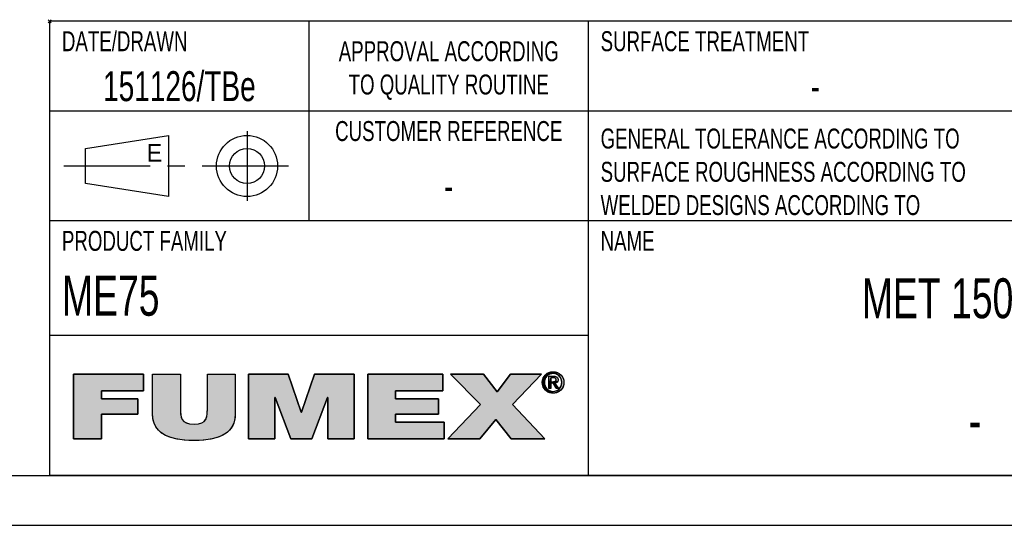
# Model space of a CAD drawing. Extents: x 0 to 420, y 0 to 297.
# Tile 5 of 10: x 241 to 340, y 0 to 51. Entities that reach past the tile are written whole.
import ezdxf

# ---------------------------------------------------------------- set-up
doc = ezdxf.new("R2010")
doc.units = 0
doc.header["$LTSCALE"] = 23.1
doc.linetypes.add('CENTER', pattern=[0.6, 0.375, -0.075, 0.075, -0.075])
doc.layers.get('0').update_dxf_attribs({"linetype": 'CONTINUOUS'})
doc.layers.add('102335_DXF_CONTINUOUS_LINE', color=7, linetype='CONTINUOUS')
doc.layers.add('102335_DXF_FORMAT', color=7, linetype='CONTINUOUS')
doc.styles.get("Standard").update_dxf_attribs({"font": 'txt', "width": 0.7})
doc.styles.add('TEXTSTYLE_2', font='txt', dxfattribs={"width": 0.7})
doc.styles.add('TEXTSTYLE_3', font='txt')

# ---------------------------------------------------------------- blocks, each defined once
blk = doc.blocks.new('FUMEX_LOGO_BL1', base_point=(271.467, 11.941))
at = {"layer": '102335_DXF_FORMAT', "linetype": 'CONTINUOUS'}
for points in [[(249.687, 8.651), (246.886, 8.651), (246.886, 15.144), (253.914, 15.144), (253.914, 13.48), (249.687, 13.48), (249.687, 12.671), (253.316, 12.671), (253.316, 11.124), (249.687, 11.124)], [(263.1, 15.144), (263.1, 11.161), (263.061, 10.663), (262.951, 10.231), (262.77, 9.853), (262.519, 9.523), (262.195, 9.237), (261.786, 8.992), (261.277, 8.79), (260.65, 8.633), (259.879, 8.532), (258.962, 8.496), (258.038, 8.532), (257.267, 8.634), (256.638, 8.791), (256.129, 8.994), (255.719, 9.239), (255.393, 9.525), (255.141, 9.856), (254.961, 10.234), (254.849, 10.665), (254.811, 11.161), (254.811, 15.144), (257.612, 15.144), (257.612, 11.606), (257.625, 11.177), (257.682, 10.851), (257.79, 10.6), (257.955, 10.403), (258.195, 10.251), (258.526, 10.152), (258.974, 10.115), (259.411, 10.152), (259.733, 10.252), (259.966, 10.404), (260.128, 10.602), (260.233, 10.857), (260.287, 11.19), (260.299, 11.606), (260.299, 15.144)], [(267.078, 8.651), (264.429, 8.651), (264.429, 15.144), (268.415, 15.144), (269.713, 11.325), (269.739, 11.325), (271.038, 15.144), (275.023, 15.144), (275.023, 8.651), (272.375, 8.651), (272.375, 12.816), (272.349, 12.816), (270.77, 8.651), (268.682, 8.651), (267.103, 12.816), (267.078, 12.816)], [(284.038, 8.651), (276.373, 8.651), (276.373, 15.144), (283.898, 15.144), (283.898, 13.48), (279.174, 13.48), (279.174, 12.671), (283.465, 12.671), (283.465, 11.124), (279.174, 11.124), (279.174, 10.315), (284.038, 10.315)], [(287.6, 8.651), (284.392, 8.651), (287.677, 12.107), (284.684, 15.144), (287.97, 15.144), (289.345, 13.38), (290.694, 15.144), (293.801, 15.144), (290.886, 12.089), (294.133, 8.651), (290.758, 8.651), (289.205, 10.588)], [(294.318, 14.927), (294.237, 14.824), (294.173, 14.709), (294.126, 14.585), (294.097, 14.453), (294.087, 14.314), (293.883, 14.149), (293.871, 14.314), (293.883, 14.477), (293.919, 14.632), (293.976, 14.78), (294.056, 14.917), (294.364, 14.974)], [(294.465, 15.055), (294.364, 14.974), (294.056, 14.917), (294.156, 15.041), (294.578, 15.12)], [(294.699, 15.167), (294.578, 15.12), (294.156, 15.041), (294.275, 15.15), (294.828, 15.196)], [(294.963, 15.206), (294.828, 15.196), (294.275, 15.15), (294.342, 15.199), (295.438, 15.279), (295.58, 15.198), (295.645, 15.15), (295.764, 15.041), (295.864, 14.917), (295.943, 14.78), (296.001, 14.633), (296.036, 14.477), (296.048, 14.314), (296.036, 14.149), (296.001, 13.992), (295.944, 13.844), (295.864, 13.707), (295.765, 13.582), (295.646, 13.473), (295.579, 13.424), (295.438, 13.343), (295.286, 13.284), (295.126, 13.249), (294.798, 13.249), (294.637, 13.284), (294.484, 13.343), (294.408, 13.383), (294.963, 13.416), (295.096, 13.425), (295.224, 13.454), (295.345, 13.502), (295.457, 13.567), (295.557, 13.649), (295.603, 13.695), (295.683, 13.798), (295.747, 13.914), (295.794, 14.039), (295.823, 14.173), (295.832, 14.314), (295.823, 14.453), (295.794, 14.585), (295.747, 14.71), (295.682, 14.824), (295.602, 14.928), (295.557, 14.973), (295.456, 15.055), (295.344, 15.12), (295.224, 15.167), (295.096, 15.196)], [(294.963, 15.385), (295.126, 15.373), (295.286, 15.338), (295.438, 15.279), (294.342, 15.199), (294.484, 15.279), (294.637, 15.338), (294.798, 15.373)], [(294.735, 14.771), (294.548, 13.691), (294.548, 14.93), (295.019, 14.93), (295.024, 14.93), (295.128, 14.925), (295.212, 14.91), (295.279, 14.887), (295.334, 14.857), (295.378, 14.819), (295.396, 14.797), (295.412, 14.773), (295.436, 14.72), (295.452, 14.655), (295.457, 14.578), (295.451, 14.504), (295.435, 14.44), (295.409, 14.386), (295.092, 14.395), (295.131, 14.403), (295.162, 14.414), (295.188, 14.427), (295.21, 14.444), (295.228, 14.464), (295.242, 14.487), (295.252, 14.516), (295.259, 14.549), (295.261, 14.589), (295.259, 14.623), (295.252, 14.652), (295.241, 14.677), (295.225, 14.699), (295.206, 14.718), (295.182, 14.734), (295.153, 14.748), (295.118, 14.759), (295.076, 14.766), (295.026, 14.771), (294.991, 14.771), (294.863, 14.771)], [(294.097, 14.173), (294.126, 14.039), (294.173, 13.914), (294.237, 13.799), (294.317, 13.696), (294.155, 13.583), (294.056, 13.707), (293.976, 13.844), (293.919, 13.993), (293.883, 14.149), (294.087, 14.314)], [(294.96, 14.388), (294.978, 14.388), (295.043, 14.39), (295.092, 14.395), (295.409, 14.386), (294.735, 14.229), (294.735, 13.691), (294.548, 13.691), (294.735, 14.771), (294.735, 14.58), (294.735, 14.388), (294.848, 14.388)], [(295.136, 14.237), (295.489, 13.691), (295.278, 13.691), (294.951, 14.229), (294.735, 14.229), (295.409, 14.386), (295.373, 14.341), (295.328, 14.303), (295.273, 14.273), (295.207, 14.25)], [(294.364, 13.648), (294.465, 13.567), (294.273, 13.474), (294.155, 13.583), (294.317, 13.696)], [(294.577, 13.502), (294.699, 13.454), (294.408, 13.383), (294.273, 13.474), (294.465, 13.567)]]:
    blk.add_hatch(color=7, dxfattribs=at).paths.add_polyline_path(points)
at = {"layer": '102335_DXF_FORMAT', "color": 7, "linetype": 'CONTINUOUS'}
for p, q in [((253.914, 15.144), (246.886, 15.144)), ((246.886, 15.144), (246.886, 8.651)), ((253.914, 15.144), (246.886, 15.144)), ((246.886, 15.144), (246.886, 8.651)), ((253.914, 13.48), (253.914, 15.144)), ((253.914, 13.48), (253.914, 15.144)), ((268.415, 15.144), (264.429, 15.144)), ((264.429, 15.144), (264.429, 8.651)), ((268.415, 15.144), (264.429, 15.144)), ((264.429, 15.144), (264.429, 8.651)), ((269.713, 11.325), (268.415, 15.144)), ((269.713, 11.325), (268.415, 15.144)), ((271.038, 15.144), (269.739, 11.325)), ((271.038, 15.144), (269.739, 11.325)), ((275.023, 15.144), (271.038, 15.144)), ((275.023, 15.144), (271.038, 15.144)), ((275.023, 8.651), (275.023, 15.144)), ((275.023, 8.651), (275.023, 15.144)), ((283.898, 15.144), (276.373, 15.144)), ((276.373, 15.144), (276.373, 8.651)), ((283.898, 15.144), (276.373, 15.144)), ((276.373, 15.144), (276.373, 8.651)), ((283.898, 13.48), (283.898, 15.144)), ((283.898, 13.48), (283.898, 15.144)), ((287.97, 15.144), (284.684, 15.144)), ((284.684, 15.144), (287.677, 12.107)), ((287.97, 15.144), (284.684, 15.144)), ((284.684, 15.144), (287.677, 12.107)), ((289.345, 13.38), (287.97, 15.144)), ((289.345, 13.38), (287.97, 15.144)), ((290.694, 15.144), (289.345, 13.38)), ((290.694, 15.144), (289.345, 13.38)), ((293.801, 15.144), (290.694, 15.144)), ((293.801, 15.144), (290.694, 15.144)), ((290.886, 12.089), (293.801, 15.144)), ((290.886, 12.089), (293.801, 15.144)), ((249.687, 12.671), (249.687, 13.48)), ((249.687, 13.48), (253.914, 13.48)), ((249.687, 12.671), (249.687, 13.48)), ((249.687, 13.48), (253.914, 13.48)), ((279.174, 12.671), (279.174, 13.48)), ((279.174, 13.48), (283.898, 13.48)), ((279.174, 12.671), (279.174, 13.48)), ((279.174, 13.48), (283.898, 13.48)), ((253.316, 12.671), (249.687, 12.671)), ((253.316, 12.671), (249.687, 12.671)), ((253.316, 11.124), (253.316, 12.671)), ((253.316, 11.124), (253.316, 12.671)), ((267.078, 8.651), (267.078, 12.816)), ((267.078, 12.816), (267.103, 12.816)), ((267.078, 8.651), (267.078, 12.816)), ((267.078, 12.816), (267.103, 12.816)), ((267.103, 12.816), (268.682, 8.651)), ((267.103, 12.816), (268.682, 8.651)), ((270.77, 8.651), (272.349, 12.816)), ((270.77, 8.651), (272.349, 12.816)), ((272.349, 12.816), (272.375, 12.816)), ((272.349, 12.816), (272.375, 12.816)), ((272.375, 12.816), (272.375, 8.651)), ((272.375, 12.816), (272.375, 8.651)), ((283.465, 12.671), (279.174, 12.671)), ((283.465, 12.671), (279.174, 12.671)), ((283.465, 11.124), (283.465, 12.671)), ((283.465, 11.124), (283.465, 12.671)), ((287.677, 12.107), (284.392, 8.651)), ((287.677, 12.107), (284.392, 8.651)), ((294.133, 8.651), (290.886, 12.089)), ((294.133, 8.651), (290.886, 12.089)), ((249.687, 8.651), (249.687, 11.124)), ((249.687, 11.124), (253.316, 11.124)), ((249.687, 8.651), (249.687, 11.124)), ((249.687, 11.124), (253.316, 11.124)), ((269.739, 11.325), (269.713, 11.325)), ((269.739, 11.325), (269.713, 11.325)), ((279.174, 10.315), (279.174, 11.124)), ((279.174, 11.124), (283.465, 11.124)), ((279.174, 10.315), (279.174, 11.124)), ((279.174, 11.124), (283.465, 11.124)), ((284.038, 10.315), (279.174, 10.315)), ((284.038, 10.315), (279.174, 10.315)), ((284.038, 8.651), (284.038, 10.315)), ((284.038, 8.651), (284.038, 10.315)), ((287.6, 8.651), (289.205, 10.588)), ((287.6, 8.651), (289.205, 10.588)), ((289.205, 10.588), (290.758, 8.651)), ((289.205, 10.588), (290.758, 8.651)), ((246.886, 8.651), (249.687, 8.651)), ((246.886, 8.651), (249.687, 8.651)), ((264.429, 8.651), (267.078, 8.651)), ((264.429, 8.651), (267.078, 8.651)), ((268.682, 8.651), (270.77, 8.651)), ((268.682, 8.651), (270.77, 8.651)), ((272.375, 8.651), (275.023, 8.651)), ((272.375, 8.651), (275.023, 8.651)), ((276.373, 8.651), (284.038, 8.651)), ((276.373, 8.651), (284.038, 8.651)), ((284.392, 8.651), (287.6, 8.651)), ((284.392, 8.651), (287.6, 8.651)), ((290.758, 8.651), (294.133, 8.651)), ((290.758, 8.651), (294.133, 8.651))]:
    blk.add_line(p, q, dxfattribs=at)
for points in [[(249.687, 8.651), (246.886, 8.651), (246.886, 15.144), (253.914, 15.144), (253.914, 13.48), (249.687, 13.48), (249.687, 12.671), (253.316, 12.671), (253.316, 11.124), (249.687, 11.124), (249.687, 8.651)], [(263.1, 15.144), (263.1, 11.161), (263.061, 10.663), (262.951, 10.231), (262.77, 9.853), (262.519, 9.523), (262.195, 9.237), (261.786, 8.992), (261.277, 8.79), (260.65, 8.633), (259.879, 8.532), (258.962, 8.496), (258.038, 8.532), (257.267, 8.634), (256.638, 8.791), (256.129, 8.994), (255.719, 9.239), (255.393, 9.525), (255.141, 9.856), (254.961, 10.234), (254.849, 10.665), (254.811, 11.161), (254.811, 15.144), (257.612, 15.144), (257.612, 11.606), (257.625, 11.177), (257.682, 10.851), (257.79, 10.6), (257.955, 10.403), (258.195, 10.251), (258.526, 10.152), (258.974, 10.115), (259.411, 10.152), (259.733, 10.252), (259.966, 10.404), (260.128, 10.602), (260.233, 10.857), (260.287, 11.19), (260.299, 11.606), (260.299, 15.144), (263.1, 15.144)], [(267.078, 8.651), (264.429, 8.651), (264.429, 15.144), (268.415, 15.144), (269.713, 11.325), (269.739, 11.325), (271.038, 15.144), (275.023, 15.144), (275.023, 8.651), (272.375, 8.651), (272.375, 12.816), (272.349, 12.816), (270.77, 8.651), (268.682, 8.651), (267.103, 12.816), (267.078, 12.816), (267.078, 8.651)], [(284.038, 8.651), (276.373, 8.651), (276.373, 15.144), (283.898, 15.144), (283.898, 13.48), (279.174, 13.48), (279.174, 12.671), (283.465, 12.671), (283.465, 11.124), (279.174, 11.124), (279.174, 10.315), (284.038, 10.315), (284.038, 8.651)], [(287.6, 8.651), (284.392, 8.651), (287.677, 12.107), (284.684, 15.144), (287.97, 15.144), (289.345, 13.38), (290.694, 15.144), (293.801, 15.144), (290.886, 12.089), (294.133, 8.651), (290.758, 8.651), (289.205, 10.588), (287.6, 8.651)], [(294.318, 14.927), (294.237, 14.824), (294.173, 14.709), (294.126, 14.585), (294.097, 14.453), (294.087, 14.314), (293.883, 14.149), (293.871, 14.314), (293.883, 14.477), (293.919, 14.632), (293.976, 14.78), (294.056, 14.917), (294.364, 14.974), (294.318, 14.927)], [(294.465, 15.055), (294.364, 14.974), (294.056, 14.917), (294.156, 15.041), (294.578, 15.12), (294.465, 15.055)], [(294.699, 15.167), (294.578, 15.12), (294.156, 15.041), (294.275, 15.15), (294.828, 15.196), (294.699, 15.167)], [(294.963, 15.206), (294.828, 15.196), (294.275, 15.15), (294.342, 15.199), (295.438, 15.279), (295.58, 15.198), (295.645, 15.15), (295.764, 15.041), (295.864, 14.917), (295.943, 14.78), (296.001, 14.633), (296.036, 14.477), (296.048, 14.314), (296.036, 14.149), (296.001, 13.992), (295.944, 13.844), (295.864, 13.707), (295.765, 13.582), (295.646, 13.473), (295.579, 13.424), (295.438, 13.343), (295.286, 13.284), (295.126, 13.249), (294.798, 13.249), (294.637, 13.284), (294.484, 13.343), (294.408, 13.383), (294.963, 13.416), (295.096, 13.425), (295.224, 13.454), (295.345, 13.502), (295.457, 13.567), (295.557, 13.649), (295.603, 13.695), (295.683, 13.798), (295.747, 13.914), (295.794, 14.039), (295.823, 14.173), (295.832, 14.314), (295.823, 14.453), (295.794, 14.585), (295.747, 14.71), (295.682, 14.824), (295.602, 14.928), (295.557, 14.973), (295.456, 15.055), (295.344, 15.12), (295.224, 15.167), (295.096, 15.196), (294.963, 15.206)], [(294.963, 15.385), (295.126, 15.373), (295.286, 15.338), (295.438, 15.279), (294.342, 15.199), (294.484, 15.279), (294.637, 15.338), (294.798, 15.373), (294.963, 15.385)], [(294.735, 14.771), (294.548, 13.691), (294.548, 14.93), (295.019, 14.93), (295.024, 14.93), (295.128, 14.925), (295.212, 14.91), (295.279, 14.887), (295.334, 14.857), (295.378, 14.819), (295.396, 14.797), (295.412, 14.773), (295.436, 14.72), (295.452, 14.655), (295.457, 14.578), (295.451, 14.504), (295.435, 14.44), (295.409, 14.386), (295.092, 14.395), (295.131, 14.403), (295.162, 14.414), (295.188, 14.427), (295.21, 14.444), (295.228, 14.464), (295.242, 14.487), (295.252, 14.516), (295.259, 14.549), (295.261, 14.589), (295.259, 14.623), (295.252, 14.652), (295.241, 14.677), (295.225, 14.699), (295.206, 14.718), (295.182, 14.734), (295.153, 14.748), (295.118, 14.759), (295.076, 14.766), (295.026, 14.771), (294.991, 14.771), (294.863, 14.771), (294.735, 14.771)], [(294.097, 14.173), (294.126, 14.039), (294.173, 13.914), (294.237, 13.799), (294.317, 13.696), (294.155, 13.583), (294.056, 13.707), (293.976, 13.844), (293.919, 13.993), (293.883, 14.149), (294.087, 14.314), (294.097, 14.173)], [(294.96, 14.388), (294.978, 14.388), (295.043, 14.39), (295.092, 14.395), (295.409, 14.386), (294.735, 14.229), (294.735, 13.691), (294.548, 13.691), (294.735, 14.771), (294.735, 14.58), (294.735, 14.388), (294.848, 14.388), (294.96, 14.388)], [(295.136, 14.237), (295.489, 13.691), (295.278, 13.691), (294.951, 14.229), (294.735, 14.229), (295.409, 14.386), (295.373, 14.341), (295.328, 14.303), (295.273, 14.273), (295.207, 14.25), (295.136, 14.237)], [(294.364, 13.648), (294.465, 13.567), (294.273, 13.474), (294.155, 13.583), (294.317, 13.696), (294.364, 13.648)], [(294.577, 13.502), (294.699, 13.454), (294.408, 13.383), (294.273, 13.474), (294.465, 13.567), (294.577, 13.502)]]:
    blk.add_lwpolyline(points, dxfattribs=at)
for points, knots in [([(263.1, 15.144), (263.1, 15.144), (260.299, 15.144), (260.299, 15.144), (260.299, 15.144), (260.299, 11.606), (260.299, 11.606), (260.299, 10.943), (260.299, 10.115), (258.974, 10.115), (257.612, 10.115), (257.612, 10.943), (257.612, 11.606), (257.612, 11.606), (257.612, 15.144), (257.612, 15.144), (257.612, 15.144), (254.811, 15.144), (254.811, 15.144), (254.811, 15.144), (254.811, 11.161), (254.811, 11.161), (254.811, 9.36), (256.186, 8.496), (258.962, 8.496), (261.738, 8.496), (263.1, 9.36), (263.1, 11.161), (263.1, 11.161), (263.1, 15.144), (263.1, 15.144)], [0, 0, 0, 0, 1, 1, 1, 2, 2, 2, 3, 3, 3, 4, 4, 4, 5, 5, 5, 6, 6, 6, 7, 7, 7, 8, 8, 8, 9, 9, 9, 10, 10, 10, 10]), ([(263.1, 15.144), (263.1, 15.144), (260.299, 15.144), (260.299, 15.144), (260.299, 15.144), (260.299, 11.606), (260.299, 11.606), (260.299, 10.943), (260.299, 10.115), (258.974, 10.115), (257.612, 10.115), (257.612, 10.943), (257.612, 11.606), (257.612, 11.606), (257.612, 15.144), (257.612, 15.144), (257.612, 15.144), (254.811, 15.144), (254.811, 15.144), (254.811, 15.144), (254.811, 11.161), (254.811, 11.161), (254.811, 9.36), (256.186, 8.496), (258.962, 8.496), (261.738, 8.496), (263.1, 9.36), (263.1, 11.161), (263.1, 11.161), (263.1, 15.144), (263.1, 15.144)], [0, 0, 0, 0, 1, 1, 1, 2, 2, 2, 3, 3, 3, 4, 4, 4, 5, 5, 5, 6, 6, 6, 7, 7, 7, 8, 8, 8, 9, 9, 9, 10, 10, 10, 10]), ([(294.963, 13.237), (295.548, 13.237), (296.048, 13.691), (296.048, 14.314), (296.048, 14.93), (295.548, 15.385), (294.963, 15.385), (294.372, 15.385), (293.871, 14.93), (293.871, 14.314), (293.871, 13.691), (294.372, 13.237), (294.963, 13.237)], [0, 0, 0, 0, 1, 1, 1, 2, 2, 2, 3, 3, 3, 4, 4, 4, 4]), ([(294.963, 13.237), (295.548, 13.237), (296.048, 13.691), (296.048, 14.314), (296.048, 14.93), (295.548, 15.385), (294.963, 15.385), (294.372, 15.385), (293.871, 14.93), (293.871, 14.314), (293.871, 13.691), (294.372, 13.237), (294.963, 13.237)], [0, 0, 0, 0, 1, 1, 1, 2, 2, 2, 3, 3, 3, 4, 4, 4, 4]), ([(294.087, 14.314), (294.087, 14.823), (294.471, 15.206), (294.963, 15.206), (295.449, 15.206), (295.832, 14.823), (295.832, 14.314), (295.832, 13.797), (295.449, 13.416), (294.963, 13.416), (294.471, 13.416), (294.087, 13.797), (294.087, 14.314)], [0, 0, 0, 0, 1, 1, 1, 2, 2, 2, 3, 3, 3, 4, 4, 4, 4]), ([(294.087, 14.314), (294.087, 14.823), (294.471, 15.206), (294.963, 15.206), (295.449, 15.206), (295.832, 14.823), (295.832, 14.314), (295.832, 13.797), (295.449, 13.416), (294.963, 13.416), (294.471, 13.416), (294.087, 13.797), (294.087, 14.314)], [0, 0, 0, 0, 1, 1, 1, 2, 2, 2, 3, 3, 3, 4, 4, 4, 4]), ([(294.735, 14.229), (294.735, 14.229), (294.951, 14.229), (294.951, 14.229), (294.951, 14.229), (295.278, 13.691), (295.278, 13.691), (295.278, 13.691), (295.489, 13.691), (295.489, 13.691), (295.489, 13.691), (295.136, 14.237), (295.136, 14.237), (295.318, 14.26), (295.457, 14.356), (295.457, 14.578), (295.457, 14.823), (295.312, 14.93), (295.019, 14.93), (295.019, 14.93), (294.548, 14.93), (294.548, 14.93), (294.548, 14.93), (294.548, 13.691), (294.548, 13.691), (294.548, 13.691), (294.735, 13.691), (294.735, 13.691), (294.735, 13.691), (294.735, 14.229), (294.735, 14.229)], [0, 0, 0, 0, 1, 1, 1, 2, 2, 2, 3, 3, 3, 4, 4, 4, 5, 5, 5, 6, 6, 6, 7, 7, 7, 8, 8, 8, 9, 9, 9, 10, 10, 10, 10]), ([(294.735, 14.229), (294.735, 14.229), (294.951, 14.229), (294.951, 14.229), (294.951, 14.229), (295.278, 13.691), (295.278, 13.691), (295.278, 13.691), (295.489, 13.691), (295.489, 13.691), (295.489, 13.691), (295.136, 14.237), (295.136, 14.237), (295.318, 14.26), (295.457, 14.356), (295.457, 14.578), (295.457, 14.823), (295.312, 14.93), (295.019, 14.93), (295.019, 14.93), (294.548, 14.93), (294.548, 14.93), (294.548, 14.93), (294.548, 13.691), (294.548, 13.691), (294.548, 13.691), (294.735, 13.691), (294.735, 13.691), (294.735, 13.691), (294.735, 14.229), (294.735, 14.229)], [0, 0, 0, 0, 1, 1, 1, 2, 2, 2, 3, 3, 3, 4, 4, 4, 5, 5, 5, 6, 6, 6, 7, 7, 7, 8, 8, 8, 9, 9, 9, 10, 10, 10, 10]), ([(294.735, 14.388), (294.735, 14.388), (294.735, 14.771), (294.735, 14.771), (294.735, 14.771), (294.991, 14.771), (294.991, 14.771), (295.122, 14.771), (295.261, 14.743), (295.261, 14.589), (295.261, 14.399), (295.119, 14.388), (294.96, 14.388), (294.96, 14.388), (294.735, 14.388), (294.735, 14.388)], [0, 0, 0, 0, 1, 1, 1, 2, 2, 2, 3, 3, 3, 4, 4, 4, 5, 5, 5, 5]), ([(294.735, 14.388), (294.735, 14.388), (294.735, 14.771), (294.735, 14.771), (294.735, 14.771), (294.991, 14.771), (294.991, 14.771), (295.122, 14.771), (295.261, 14.743), (295.261, 14.589), (295.261, 14.399), (295.119, 14.388), (294.96, 14.388), (294.96, 14.388), (294.735, 14.388), (294.735, 14.388)], [0, 0, 0, 0, 1, 1, 1, 2, 2, 2, 3, 3, 3, 4, 4, 4, 5, 5, 5, 5])]:
    blk.add_open_spline(points, degree=3, knots=knots, dxfattribs=at)
for points in [[(294.963, 13.416), (294.408, 13.383), (294.828, 13.425), (294.699, 13.454)], [(294.963, 13.237), (294.798, 13.249), (295.126, 13.249)]]:
    blk.add_solid(points, dxfattribs=at)
blk = doc.blocks.new('SYMBOL_1_BL2', base_point=(257.498, 35.998))
at = {"layer": '102335_DXF_CONTINUOUS_LINE', "color": 7, "linetype": 'CENTER'}
for p, q in [((264.28, 39.498), (264.28, 32.498)), ((245.905, 35.998), (269.092, 35.998))]:
    blk.add_line(p, q, dxfattribs=at)
at = {"layer": '102335_DXF_CONTINUOUS_LINE', "color": 7, "linetype": 'CONTINUOUS'}
for p, q in [((248.092, 37.748), (256.405, 39.061)), ((256.405, 39.061), (256.405, 32.936)), ((248.092, 34.248), (248.092, 37.748)), ((256.405, 32.936), (248.092, 34.248))]:
    blk.add_line(p, q, dxfattribs=at)
for radius in [3.062, 1.75]:
    blk.add_circle((264.28, 35.998), radius, dxfattribs=at)

msp = doc.modelspace()

# ---------------------------------------------------------------- linework, layer by layer
at = {"layer": '102335_DXF_FORMAT', "color": 7, "linetype": 'CONTINUOUS'}
for p, q in [((244.655, 50.342), (244.342, 50.655)), ((244.655, 50.655), (244.342, 50.342)), ((414.998, 50.498), (244.498, 50.498)), ((244.498, 4.998), (244.498, 50.498)), ((270.498, 30.498), (270.498, 50.498)), ((298.498, 4.998), (298.498, 50.498)), ((414.998, 41.498), (244.498, 41.498)), ((414.998, 30.498), (244.498, 30.498)), ((298.498, 18.998), (244.498, 18.998)), ((24.998, 4.998), (414.998, 4.998)), ((414.998, 4.998), (244.498, 4.998)), ((-0.002, -0.002), (419.998, -0.002))]:
    msp.add_line(p, q, dxfattribs=at)

# ---------------------------------------------------------------- block references
at = {"layer": '102335_DXF_CONTINUOUS_LINE', "color": 7, "linetype": 'CONTINUOUS'}
msp.add_blockref('SYMBOL_1_BL2', (257.498, 35.998), dxfattribs=at)
at = {"layer": '102335_DXF_FORMAT', "color": 2, "linetype": 'CONTINUOUS'}
msp.add_blockref('FUMEX_LOGO_BL1', (271.467, 11.941), dxfattribs=at)

# ---------------------------------------------------------------- texts
at = {"color": 7, "linetype": 'CONTINUOUS'}
for s, insert, char_height, width, attachment_point, style in [('DATE/DRAWN', (245.723, 49.498), 2, 14, 1, 'TEXTSTYLE_2'), ('SURFACE TREATMENT', (299.723, 49.498), 2, 23.8, 1, 'TEXTSTYLE_2'), ('APPROVAL ACCORDING\\PTO QUALITY ROUTINE', (284.498, 48.498), 2, 25.2, 2, 'TEXTSTYLE_2'), ('CUSTOMER REFERENCE', (284.498, 40.498), 2, 25.2, 2, 'TEXTSTYLE_2'), ('E', (254.217, 38.186), 1.75, 1.75, 1, 'TEXTSTYLE_3')]:
    msp.add_mtext(s, dxfattribs=dict(at, insert=insert, char_height=char_height, width=width, attachment_point=attachment_point, style=style))
at = {"color": 7, "linetype": 'CONTINUOUS', "char_height": 3, "attachment_point": 2}
for s, insert, width in [('151126/TBe', (257.498, 45.498), 32.03571), ('-', (321.248, 45.498), 3.21429)]:
    msp.add_mtext(s, dxfattribs=dict(at, insert=insert, width=width))
at = {"layer": '102335_DXF_FORMAT', "color": 7, "linetype": 'CONTINUOUS', "char_height": 2, "attachment_point": 1, "style": 'TEXTSTYLE_2'}
for s, insert, width in [('GENERAL TOLERANCE ACCORDING TO\\PSURFACE ROUGHNESS ACCORDING TO\\PWELDED DESIGNS ACCORDING TO\\P ', (299.723, 39.748), 42), ('PRODUCT FAMILY', (245.723, 29.498), 19.6), ('NAME ', (299.723, 29.498), 7)]:
    msp.add_mtext(s, dxfattribs=dict(at, insert=insert, width=width))
at = {"layer": '102335_DXF_FORMAT', "color": 7, "linetype": 'CONTINUOUS'}
for s, insert, char_height, width, attachment_point in [('-', (284.498, 35.498), 3, 3.21429, 2), ('ME75', (245.723, 24.998), 4, 18.42857, 1), ('MET 1500-75', (337.248, 24.748), 4, 49.71429, 2), ('-', (337.248, 12.498), 4, 4.28571, 2)]:
    msp.add_mtext(s, dxfattribs=dict(at, insert=insert, char_height=char_height, width=width, attachment_point=attachment_point))

doc.saveas('drawing.dxf')
